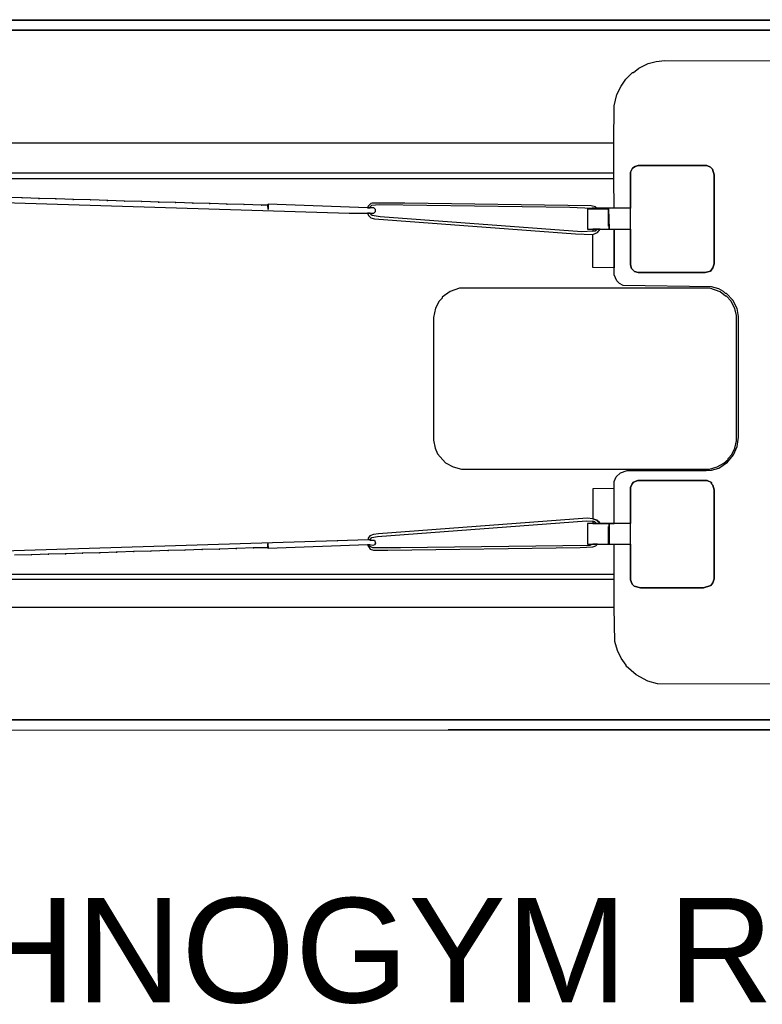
# Model space of a CAD drawing. Header units: metres. Extents: x 0.13 to 2.6, y 0.36 to 1.42.
# Tile 2 of 8: x 0.85 to 1.56, y 0.36 to 1.31. Entities that reach past the tile are written whole.
import ezdxf

# ---------------------------------------------------------------- set-up
doc = ezdxf.new("R2010")
doc.units = ezdxf.units.M
doc.header["$MEASUREMENT"] = 0
doc.layers.add('TG_2D', color=7, linetype='Continuous')
doc.layers.add('TG_Name', color=7, linetype='Continuous')
doc.styles.add('X3G_ENTITY_53A7', font='arial.ttf', dxfattribs={"height": 0.1})

# ---------------------------------------------------------------- blocks, each defined once
blk = doc.blocks.new('396ca45d-0104-4358-b753-c772f727d0ff')
at = {"layer": 'TG_2D', "color": 18, "true_color": 0x000000}
for points in [[(-0.97452, 0.32984, 0), (0.97502, 0.32984, 0), (0.80347, 0.33034, 0)], [(-0.97452, 0.32934, 0), (-0.97452, 0.32984, 0), (-0.97502, 0.32033, 0), (-0.97452, 0.32033, 0), (-0.97452, 0.32483, 0), (-0.97452, 0.32033, 0), (0.97502, 0.32033, 0), (0.97502, 0.32984, 0), (-0.97452, 0.32984, 0)], [(0.06077, 0.12978, 0), (0.06077, 0.1843, 0), (0.06277, 0.1883, 0), (0.06527, 0.1898, 0), (0.06827, 0.1908, 0), (0.13379, 0.1908, 0), (0.13729, 0.1893, 0), (0.13929, 0.1873, 0), (0.14079, 0.1818, 0), (0.14079, 0.09678, 0), (0.13979, 0.09277, 0), (0.13729, 0.08977, 0), (0.13229, 0.08827, 0), (0.06827, 0.08827, 0), (0.06477, 0.08927, 0), (0.06177, 0.09227, 0), (0.06077, 0.09577, 0)], [(-1.03854, 0.1833, 0), (-1.03854, 0.1783, 0), (0.04476, 0.1783, 0), (0.04476, 0.1833, 0)], [(-0.28633, 0.15279, 0), (-0.28583, 0.14879, 0), (-0.28583, 0.15379, 0)], [(-0.1908, 0.15029, 0), (-0.1883, 0.15029, 0), (-0.1883, 0.15129, 0), (-0.1868, 0.15279, 0), (-0.1798, 0.15329, 0), (0.00275, 0.15079, 0), (0.02426, 0.14979, 0), (0.02876, 0.14979, 0), (0.02726, 0.15129, 0), (0.02326, 0.15229, 0), (-0.15529, 0.15479, 0), (-0.1863, 0.15479, 0), (-0.1878, 0.15429, 0), (-0.1903, 0.15179, 0)], [(-0.1908, 0.14529, 0), (-0.1898, 0.14279, 0), (-0.1878, 0.14079, 0), (-0.1843, 0.13979, 0), (0.00825, 0.12528, 0), (0.02476, 0.12478, 0), (0.02926, 0.12678, 0), (0.03176, 0.12978, 0), (0.02826, 0.12978, 0), (0.02726, 0.12828, 0), (0.02476, 0.12778, 0), (0.01425, 0.12728, 0), (-0.1788, 0.14179, 0), (-0.1863, 0.14279, 0), (-0.1878, 0.14379, 0), (-0.1883, 0.14529, 0)], [(0.01976, 0.14929, 0), (0.03976, 0.14929, 0), (0.04026, 0.12978, 0), (0.06077, 0.12978, 0), (0.06077, 0.14979, 0), (0.02426, 0.14979, 0)], [(0.03976, 0.13278, 0), (0.03976, 0.14929, 0), (0.01976, 0.14929, 0), (0.01976, 0.12978, 0), (0.03976, 0.12978, 0), (0.03976, 0.13028, 0), (0.03976, 0.12978, 0), (0.04026, 0.12978, 0), (0.03976, 0.14929, 0)], [(0.03976, 0.12978, 0), (0.04526, 0.12978, 0), (0.04526, 0.09277, 0), (0.02476, 0.09327, 0), (0.02476, 0.12478, 0), (0.02926, 0.12678, 0), (0.03176, 0.12978, 0)], [(0.02476, 0.12978, 0), (0.02476, 0.12778, 0), (0.02726, 0.12828, 0), (0.02826, 0.12978, 0)], [(-0.10278, 0.07327, 0), (-0.11178, 0.07027, 0), (-0.11928, 0.06477, 0), (-0.11928, 0.06377, 0), (-0.12228, 0.06077, 0), (-0.12578, 0.05426, 0), (-0.12779, 0.04526, 0), (-0.12779, -0.07227, 0), (-0.12628, -0.07977, 0), (-0.12378, -0.08527, 0), (-0.11628, -0.09377, 0), (-0.10878, -0.09778, 0), (-0.10078, -0.09978, 0), (0.13629, -0.09978, 0), (0.14379, -0.09778, 0), (0.15029, -0.09427, 0), (0.15429, -0.09077, 0), (0.15429, -0.08977, 0), (0.15779, -0.08577, 0), (0.16079, -0.07977, 0), (0.16229, -0.07277, 0), (0.16229, 0.04726, 0), (0.16079, 0.05376, 0), (0.15679, 0.06127, 0), (0.15279, 0.06577, 0), (0.15179, 0.06577, 0), (0.14679, 0.06977, 0), (0.13679, 0.07327, 0)], [(0.06077, -0.17179, 0), (0.06077, -0.11728, 0), (0.06227, -0.11378, 0), (0.06377, -0.11228, 0), (0.06777, -0.11078, 0), (0.13429, -0.11078, 0), (0.13829, -0.11278, 0), (0.13829, -0.11378, 0), (0.13979, -0.11528, 0), (0.14079, -0.11978, 0), (0.14079, -0.2048, 0), (0.13979, -0.2088, 0), (0.13779, -0.2113, 0), (0.13079, -0.21331, 0), (0.07027, -0.21331, 0), (0.06427, -0.2118, 0), (0.06227, -0.2098, 0), (0.06077, -0.2058, 0)], [(0.02476, -0.14729, 0), (0.02876, -0.14879, 0), (0.03126, -0.15079, 0), (0.03126, -0.15179, 0), (0.04526, -0.15179, 0), (0.04526, -0.11828, 0), (0.02476, -0.11878, 0)], [(-0.1903, -0.16729, 0), (-0.1883, -0.16729, 0), (-0.1868, -0.16529, 0), (-0.1813, -0.16429, 0), (0.01876, -0.14929, 0), (0.02476, -0.14979, 0), (0.02676, -0.15029, 0), (0.02826, -0.15179, 0), (0.03126, -0.15179, 0), (0.03126, -0.15079, 0), (0.02876, -0.14879, 0), (0.02476, -0.14729, 0), (0.01926, -0.14679, 0), (-0.1803, -0.16179, 0), (-0.1853, -0.16229, 0), (-0.1888, -0.16379, 0), (-0.1903, -0.16579, 0)], [(0.02476, -0.14979, 0), (0.02476, -0.15179, 0), (0.02826, -0.15179, 0), (0.02676, -0.15029, 0)], [(0.03976, -0.15229, 0), (0.03976, -0.15179, 0), (0.01976, -0.15179, 0), (0.01976, -0.17179, 0), (0.03976, -0.17179, 0), (0.03976, -0.15479, 0), (0.03976, -0.17179, 0), (0.04026, -0.17179, 0), (0.04026, -0.15229, 0)], [(0.03976, -0.15179, 0), (0.03976, -0.15229, 0), (0.04026, -0.15229, 0), (0.04026, -0.15179, 0)], [(0.04026, -0.15179, 0), (0.04026, -0.17179, 0), (0.06077, -0.17179, 0), (0.06077, -0.15179, 0)], [(-0.28583, -0.1758, 0), (-0.28633, -0.1753, 0), (-0.28633, -0.17129, 0)], [(0.02476, -0.17179, 0), (0.02176, -0.17279, 0), (-0.15929, -0.1753, 0), (-0.1858, -0.1753, 0), (-0.1883, -0.1738, 0), (-0.1888, -0.17229, 0), (-0.1908, -0.17229, 0), (-0.1883, -0.1763, 0), (-0.1853, -0.1773, 0), (-0.1713, -0.1773, 0), (0.01275, -0.1748, 0), (0.02476, -0.1743, 0), (0.02776, -0.17329, 0), (0.02926, -0.17179, 0)], [(-1.03854, -0.2008, 0), (-1.03854, -0.2053, 0), (0.04526, -0.2053, 0), (0.04526, -0.2008, 0)], [(-0.11378, -0.34934, 0), (0.97502, -0.34934, 0), (0.97502, -0.33984, 0), (-0.97452, -0.33984, 0), (-0.97452, -0.34034, 0), (-0.97502, -0.34034, 0), (-0.97452, -0.34934, 0), (-0.97452, -0.34884, 0), (-0.97452, -0.34934, 0), (0.80497, -0.34984, 0), (0.97502, -0.34934, 0)]]:
    blk.add_polyline3d(points, close=True, dxfattribs=at)
for points in [[(-0.97502, -0.33984, 0), (0.97502, -0.33984, 0)], [(0.79347, -0.30583, 0), (0.08677, -0.30533, 0), (0.07727, -0.30283, 0), (0.06627, -0.29683, 0), (0.05677, -0.28832, 0), (0.05677, -0.28732, 0), (0.05176, -0.28082, 0), (0.04826, -0.27332, 0), (0.04576, -0.26482, 0), (0.04526, -0.23231, 0), (-1.07755, -0.23231, 0)], [(-1.07955, 0.21231, 0), (0.04476, 0.21231, 0), (0.04526, 0.24781, 0), (0.04776, 0.25882, 0), (0.05176, 0.26682, 0), (0.05627, 0.27332, 0), (0.06277, 0.27982, 0), (0.06377, 0.27982, 0), (0.06877, 0.28382, 0), (0.07777, 0.28832, 0), (0.08527, 0.29033, 0), (0.09378, 0.29133, 0), (0.79847, 0.29083, 0)], [(0.97502, 0.32033, 0), (-0.97502, 0.32033, 0)], [(0.79347, -0.30583, 0), (0.08677, -0.30533, 0), (0.07727, -0.30283, 0), (0.06627, -0.29683, 0), (0.05677, -0.28832, 0), (0.05677, -0.28732, 0), (0.05176, -0.28082, 0), (0.04826, -0.27332, 0), (0.04576, -0.26482, 0), (0.04526, -0.23231, 0), (0.04526, -0.17179, 0), (0.06077, -0.17179, 0), (0.06077, -0.2058, 0), (0.06227, -0.2098, 0), (0.06427, -0.2118, 0), (0.07027, -0.21331, 0), (0.13079, -0.21331, 0), (0.13779, -0.2113, 0), (0.13979, -0.2088, 0), (0.14079, -0.2048, 0), (0.14079, -0.11978, 0), (0.13979, -0.11528, 0), (0.13829, -0.11378, 0), (0.13829, -0.11278, 0), (0.13429, -0.11078, 0), (0.06777, -0.11078, 0), (0.06377, -0.11228, 0), (0.06227, -0.11378, 0), (0.06077, -0.11728, 0), (0.06077, -0.15179, 0), (0.04526, -0.15179, 0), (0.04526, -0.11178, 0), (0.04726, -0.10728, 0), (0.05126, -0.10328, 0), (0.05777, -0.10128, 0), (0.13329, -0.10128, 0), (0.13829, -0.10078, 0), (0.14529, -0.09878, 0), (0.15379, -0.09327, 0), (0.15929, -0.08627, 0), (0.1628, -0.07827, 0), (0.1643, -0.06927, 0), (0.1643, 0.04626, 0), (0.1628, 0.05376, 0), (0.15879, 0.06177, 0), (0.15279, 0.06827, 0), (0.15179, 0.06827, 0), (0.14979, 0.07027, 0), (0.14529, 0.07277, 0), (0.13829, 0.07477, 0), (0.05376, 0.07577, 0), (0.05026, 0.07777, 0), (0.04776, 0.08027, 0), (0.04526, 0.08627, 0), (0.04526, 0.12978, 0), (0.06077, 0.12978, 0), (0.06077, 0.09577, 0), (0.06177, 0.09227, 0), (0.06477, 0.08927, 0), (0.06827, 0.08827, 0), (0.13229, 0.08827, 0), (0.13729, 0.08977, 0), (0.13979, 0.09277, 0), (0.14079, 0.09678, 0), (0.14079, 0.1818, 0), (0.13929, 0.1873, 0), (0.13729, 0.1893, 0), (0.13379, 0.1908, 0), (0.06827, 0.1908, 0), (0.06527, 0.1898, 0), (0.06277, 0.1883, 0), (0.06077, 0.1843, 0), (0.06077, 0.14979, 0), (0.04526, 0.14979, 0), (0.04476, 0.1783, 0), (0.04476, 0.21231, 0), (0.04526, 0.24781, 0), (0.04776, 0.25882, 0), (0.05176, 0.26682, 0), (0.05627, 0.27332, 0), (0.06277, 0.27982, 0), (0.06377, 0.27982, 0), (0.06877, 0.28382, 0), (0.07777, 0.28832, 0), (0.08527, 0.29033, 0), (0.09378, 0.29133, 0), (0.79847, 0.29083, 0)], [(-0.97352, 0.16879, 0), (-0.20831, 0.14529, 0), (-0.1848, 0.14529, 0), (-0.1833, 0.14679, 0), (-0.1833, 0.14879, 0), (-0.1848, 0.15029, 0), (-0.1908, 0.15029, 0), (-0.28583, 0.15379, 0), (-0.28583, 0.14879, 0), (-0.28633, 0.15279, 0), (-0.29283, 0.15279, 0), (-0.29233, 0.15279, 0), (-0.30884, 0.15329, 0), (-0.30934, 0.15329, 0), (-0.30884, 0.15329, 0), (-0.32534, 0.15379, 0), (-0.32584, 0.15379, 0), (-0.32534, 0.15379, 0), (-0.34134, 0.15429, 0), (-0.34234, 0.15429, 0), (-0.34134, 0.15429, 0), (-0.35785, 0.15479, 0), (-0.35835, 0.15479, 0), (-0.35785, 0.15479, 0), (-0.37435, 0.15529, 0), (-0.37485, 0.15529, 0), (-0.37435, 0.15529, 0), (-0.39036, 0.15579, 0), (-0.39136, 0.15579, 0), (-0.39036, 0.15579, 0), (-0.40686, 0.15629, 0), (-0.40736, 0.15629, 0), (-0.40686, 0.15629, 0), (-0.42337, 0.15679, 0), (-0.42387, 0.15679, 0), (-0.42337, 0.15679, 0), (-0.43937, 0.15729, 0), (-0.44037, 0.15729, 0), (-0.43937, 0.15729, 0), (-0.45588, 0.15779, 0), (-0.45638, 0.15779, 0), (-0.45588, 0.15779, 0), (-0.47238, 0.15829, 0), (-0.47288, 0.15829, 0), (-0.47238, 0.15829, 0), (-0.48889, 0.15879, 0), (-0.48939, 0.15879, 0), (-0.48889, 0.15879, 0), (-0.50489, 0.15929, 0), (-0.50589, 0.15929, 0), (-0.50489, 0.15929, 0), (-0.52139, 0.15979, 0), (-0.52189, 0.15979, 0), (-0.52139, 0.15979, 0), (-0.5379, 0.16029, 0)], [(-0.97352, -0.1913, 0), (-0.21981, -0.16829, 0), (-0.21931, -0.16879, 0), (-0.21981, -0.16829, 0), (-0.1903, -0.16729, 0), (-0.1883, -0.16729, 0), (-0.1883, -0.16779, 0), (-0.1888, -0.16779, 0), (-0.1843, -0.16779, 0), (-0.1833, -0.17079, 0), (-0.1843, -0.17229, 0), (-0.1858, -0.17279, 0), (-0.1888, -0.17229, 0), (-0.1908, -0.17229, 0), (-0.28583, -0.1758, 0), (-0.28633, -0.17129, 0), (-0.28583, -0.17079, 0), (-0.28633, -0.17129, 0), (-0.28633, -0.1753, 0), (-0.30033, -0.1753, 0), (-0.29983, -0.1753, 0), (-0.31584, -0.1758, 0), (-0.31684, -0.1758, 0), (-0.31584, -0.1758, 0), (-0.33234, -0.1763, 0), (-0.33284, -0.1763, 0), (-0.33234, -0.1763, 0), (-0.34885, -0.1768, 0), (-0.34935, -0.1768, 0), (-0.34885, -0.1768, 0), (-0.36535, -0.1773, 0), (-0.36585, -0.1773, 0), (-0.36535, -0.1773, 0), (-0.38136, -0.1778, 0), (-0.38186, -0.1778, 0), (-0.38136, -0.1778, 0), (-0.39786, -0.1783, 0), (-0.39836, -0.1783, 0), (-0.39786, -0.1783, 0), (-0.41436, -0.1788, 0), (-0.41486, -0.1788, 0), (-0.41436, -0.1788, 0), (-0.43037, -0.1793, 0), (-0.43137, -0.1793, 0), (-0.43037, -0.1793, 0), (-0.44687, -0.1798, 0), (-0.44737, -0.1798, 0), (-0.44687, -0.1798, 0), (-0.46338, -0.1803, 0), (-0.46388, -0.1803, 0), (-0.46338, -0.1803, 0), (-0.47938, -0.1808, 0), (-0.48038, -0.1808, 0), (-0.47938, -0.1808, 0), (-0.49589, -0.1813, 0), (-0.49639, -0.1813, 0), (-0.49589, -0.1813, 0), (-0.51239, -0.1818, 0), (-0.51289, -0.1818, 0), (-0.51239, -0.1818, 0), (-0.5289, -0.1823, 0)]]:
    blk.add_polyline3d(points, dxfattribs=at)
blk = doc.blocks.new('7b108bb8-70ab-4d80-8fc0-cdf070d16af6')
at = {"layer": 'TG_2D'}
blk.add_blockref('396ca45d-0104-4358-b753-c772f727d0ff', (0, 0), dxfattribs=at)
blk = doc.blocks.new('71af97e5-c498-4f5d-a73f-87e3cc97d551')
blk.add_blockref('7b108bb8-70ab-4d80-8fc0-cdf070d16af6', (0, 0.08442))
at = {"layer": 'TG_Name', "insert": (-0.07404, -0.42588, 0.00783), "char_height": 0.1, "attachment_point": 2, "style": 'X3G_ENTITY_53A7'}
blk.add_mtext('TECHNOGYM REFORM', dxfattribs=at)

msp = doc.modelspace()

# ---------------------------------------------------------------- block references
msp.add_blockref('71af97e5-c498-4f5d-a73f-87e3cc97d551', (1.36914, 0.89068, -0.00783))

doc.saveas('drawing.dxf')
